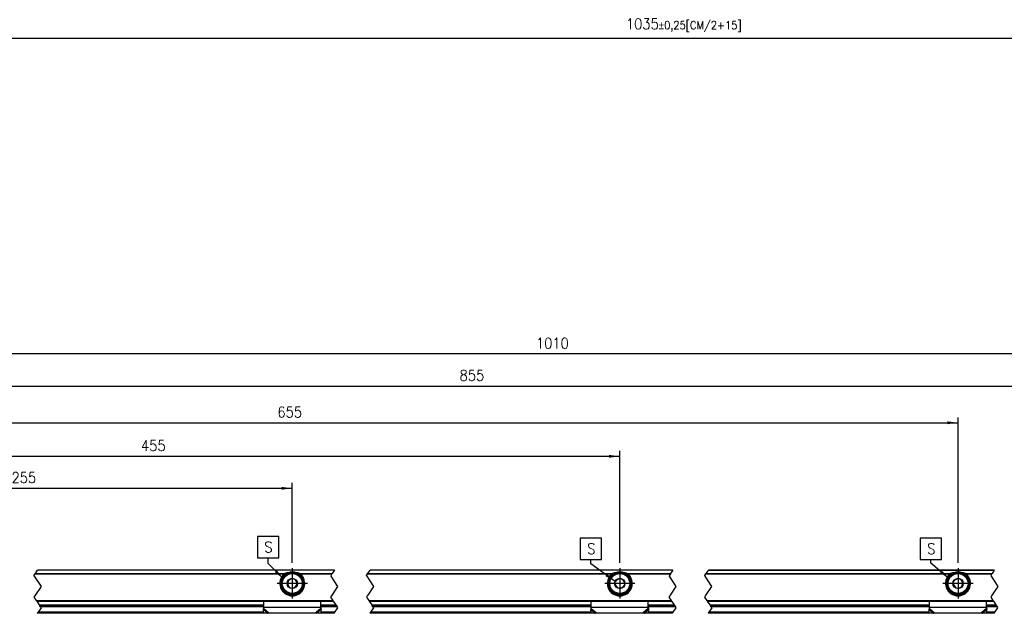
# Model space of a CAD drawing. Header units: millimetres. Extents: x -418 to 2750, y -1084 to 1393.
# Tile 21 of 74: x 75 to 259, y 218 to 329. Entities that reach past the tile are written whole.
import ezdxf

# ---------------------------------------------------------------- set-up
doc = ezdxf.new("R2010")
doc.units = ezdxf.units.MM
doc.linetypes.add('DOT_CENTER', pattern=[14, 12, -1, 0, -1])
doc.layers.add('1', color=7, linetype='Continuous')
doc.styles.add('CONVERTER_12', font='txt.shx', dxfattribs={"width": 0.9})
doc.dimstyles.new('ME10_DIM_36', dxfattribs={"dimtxt": 3, "dimasz": 3, "dimexe": 1.5, "dimexo": 1.5, "dimgap": 1.5, "dimtad": 1, "dimdsep": 46, "dimtxsty": 'CONVERTER_12', "dimsah": 1, "dimcen": 0.09, "dimclrd": 2, "dimclre": 2, "dimclrt": 2, "dimadec": 0, "dimazin": 0, "dimtol": 1, "dimtp": 0.25, "dimtm": 0.25, "dimtfac": 0.75, "dimtdec": 0, "dimtix": 1, "dimtmove": 0, "dimatfit": 3, "dimfxl": 1, "dimtolj": 1, "dimtzin": 0, "dimarcsym": 0})
doc.dimstyles.new('ME10_DIM_47', dxfattribs={"dimtxt": 3, "dimasz": 3, "dimexe": 1.5, "dimexo": 1.5, "dimgap": 1.5, "dimtad": 1, "dimdsep": 46, "dimtxsty": 'CONVERTER_12', "dimsah": 1, "dimcen": 0.09, "dimclrd": 2, "dimclre": 2, "dimclrt": 2, "dimadec": 0, "dimazin": 0, "dimtfac": 1, "dimtdec": 4, "dimtix": 1, "dimtmove": 0, "dimatfit": 3, "dimfxl": 1, "dimtolj": 1, "dimtzin": 0, "dimarcsym": 0})
doc.dimstyles.new('ME10_DIM_49', dxfattribs={"dimtxt": 3, "dimasz": 3, "dimexe": 1.5, "dimexo": 1.5, "dimgap": 1.5, "dimtad": 1, "dimdsep": 46, "dimtxsty": 'CONVERTER_12', "dimsah": 1, "dimcen": 0.09, "dimclrd": 2, "dimclre": 2, "dimclrt": 2, "dimadec": 0, "dimazin": 0, "dimtfac": 1, "dimtdec": 4, "dimtix": 1, "dimtmove": 0, "dimatfit": 3, "dimfxl": 1, "dimtolj": 1, "dimtzin": 0, "dimarcsym": 0})
doc.dimstyles.new('ME10_DIM_51', dxfattribs={"dimtxt": 3, "dimasz": 3, "dimexe": 1.5, "dimexo": 1.5, "dimgap": 1.5, "dimtad": 1, "dimdsep": 46, "dimtxsty": 'CONVERTER_12', "dimsah": 1, "dimcen": 0.09, "dimclrd": 2, "dimclre": 2, "dimclrt": 2, "dimadec": 0, "dimazin": 0, "dimtfac": 1, "dimtdec": 4, "dimtix": 1, "dimtmove": 0, "dimatfit": 3, "dimfxl": 1, "dimtolj": 1, "dimtzin": 0, "dimarcsym": 0})
doc.dimstyles.new('ME10_DIM_59', dxfattribs={"dimtxt": 3, "dimasz": 3, "dimexe": 1.5, "dimexo": 1.5, "dimgap": 1.5, "dimtad": 1, "dimdsep": 46, "dimtxsty": 'CONVERTER_12', "dimsah": 1, "dimcen": 0.09, "dimclrd": 2, "dimclre": 2, "dimclrt": 2, "dimadec": 0, "dimazin": 0, "dimtfac": 1, "dimtdec": 4, "dimtix": 1, "dimtmove": 0, "dimatfit": 3, "dimfxl": 1, "dimtolj": 1, "dimtzin": 0, "dimarcsym": 0})
doc.dimstyles.new('ME10_DIM_60', dxfattribs={"dimtxt": 3, "dimasz": 3, "dimexe": 1.5, "dimexo": 1.5, "dimgap": 1.5, "dimtad": 1, "dimdsep": 46, "dimtxsty": 'CONVERTER_12', "dimsah": 1, "dimcen": 0.09, "dimclrd": 2, "dimclre": 2, "dimclrt": 2, "dimadec": 0, "dimazin": 0, "dimtfac": 1, "dimtdec": 4, "dimtix": 1, "dimtmove": 0, "dimatfit": 3, "dimfxl": 1, "dimtolj": 1, "dimtzin": 0, "dimarcsym": 0})
doc.dimstyles.get("Standard").update_dxf_attribs({"dimtxt": 0.18, "dimasz": 0.18, "dimexe": 0.18, "dimexo": 0.0625, "dimgap": 0.09, "dimtad": 0, "dimtih": 1, "dimtoh": 1, "dimdec": 4, "dimzin": 0, "dimdsep": 46, "dimtxsty": 'Standard', "dimcen": 0.09, "dimadec": 0, "dimazin": 0, "dimtfac": 1, "dimtdec": 4, "dimtofl": 0, "dimtmove": 0, "dimatfit": 3, "dimfxl": 1, "dimtolj": 1, "dimtzin": 0, "dimarcsym": 0})

# ---------------------------------------------------------------- blocks, each defined once
blk = doc.blocks.new('*D100')
at = {"layer": '1', "color": 2, "linetype": 'Continuous'}
for p, q in [((41.41, 554.35), (41.41, 487)), ((524.41, 550.85), (524.41, 487)), ((41.41, 488.5), (524.41, 488.5))]:
    blk.add_line(p, q, dxfattribs=at)
at = {"layer": '1', "color": 2}
for points in [[(44.41, 488.9), (44.41, 488.11), (41.41, 488.5)], [(521.41, 488.11), (521.41, 488.9), (524.41, 488.5)]]:
    blk.add_solid(points, dxfattribs=at)
at = {"layer": '1', "color": 2, "insert": (282.11, 490.3), "char_height": 3, "attachment_point": 7, "rotation": 0.0001, "line_spacing_factor": 0.60024, "style": 'CONVERTER_12'}
blk.add_mtext('\\C2;\\C2;\\C2;1035\\C2;\\H2.25;{\\Fgdt;`}0,25\\C2;[CM/2+15]', dxfattribs=at)
blk = doc.blocks.new('SOPORTE_SV2__51', base_point=(-493.09, 326.93))
at = {"color": 2, "linetype": 'DOT_CENTER'}
for p, q in [((115.85, 337.5), (116.18, 337.99)), ((115.94, 337.37), (115.85, 337.5)), ((116.27, 338.13), (116.18, 337.99)), ((116.27, 338.13), (116.86, 339.01)), ((116.9, 339.07), (116.86, 339.01)), ((199.56, 337.99), (199.24, 337.5)), ((199.24, 337.5), (199.32, 337.37)), ((199.56, 337.99), (199.66, 338.13)), ((200.25, 339.01), (199.66, 338.13)), ((200.25, 339.01), (200.28, 339.07)), ((209.24, 337.5), (209.28, 337.57)), ((209.32, 337.37), (209.24, 337.5)), ((209.28, 337.57), (209.56, 337.99)), ((209.66, 338.13), (209.56, 337.99)), ((209.66, 338.13), (210.25, 339.01)), ((210.28, 339.07), (210.25, 339.01)), ((294.6, 337.99), (294.27, 337.5)), ((294.27, 337.5), (294.36, 337.37)), ((294.6, 337.99), (294.69, 338.13)), ((295.28, 339.01), (294.69, 338.13)), ((295.28, 339.01), (295.32, 339.07)), ((304.27, 337.5), (304.32, 337.57)), ((304.36, 337.37), (304.27, 337.5)), ((304.32, 337.57), (304.6, 337.99)), ((304.69, 338.13), (304.6, 337.99)), ((304.69, 338.13), (305.19, 338.87)), ((305.28, 339.01), (305.19, 338.87)), ((305.32, 339.07), (305.28, 339.01)), ((384.9, 337.99), (384.58, 337.5)), ((384.58, 337.5), (384.67, 337.37)), ((384.9, 337.99), (385, 338.13)), ((385.49, 338.87), (385, 338.13)), ((385.49, 338.87), (385.59, 339.01)), ((385.59, 339.01), (385.63, 339.07)), ((115.94, 337.37), (117.85, 334.5)), ((201.24, 334.5), (199.32, 337.37)), ((209.32, 337.37), (211.24, 334.5)), ((296.27, 334.5), (294.36, 337.37)), ((306.27, 334.5), (304.36, 337.37)), ((384.67, 337.37), (386.58, 334.5)), ((117.85, 334.5), (116.1, 331.87)), ((199.48, 331.87), (201.24, 334.5)), ((209.62, 332.07), (209.48, 331.87)), ((211.24, 334.5), (209.62, 332.07)), ((294.52, 331.87), (294.65, 332.07)), ((294.65, 332.07), (296.27, 334.5)), ((304.52, 331.87), (306.27, 334.5)), ((386.58, 334.5), (384.83, 331.87)), ((116.1, 331.87), (115.85, 331.5)), ((115.85, 331.5), (116.5, 330.52)), ((116.5, 330.52), (116.64, 330.32)), ((116.64, 330.32), (117.34, 329.27)), ((117.34, 329.27), (117.47, 329.07)), ((199.24, 331.5), (199.48, 331.87)), ((199.89, 330.52), (199.24, 331.5)), ((200.02, 330.32), (199.89, 330.52)), ((200.72, 329.27), (200.02, 330.32)), ((200.86, 329.07), (200.72, 329.27)), ((209.48, 331.87), (209.24, 331.5)), ((209.24, 331.5), (209.89, 330.52)), ((209.89, 330.52), (210.02, 330.32)), ((210.02, 330.32), (210.72, 329.27)), ((210.72, 329.27), (210.86, 329.07)), ((294.27, 331.5), (294.52, 331.87)), ((294.93, 330.52), (294.27, 331.5)), ((295.06, 330.32), (294.93, 330.52)), ((295.76, 329.27), (295.06, 330.32)), ((295.89, 329.07), (295.76, 329.27)), ((304.27, 331.5), (304.52, 331.87)), ((304.93, 330.52), (304.27, 331.5)), ((305.06, 330.32), (304.93, 330.52)), ((305.76, 329.27), (305.06, 330.32)), ((305.76, 329.27), (305.89, 329.07)), ((384.83, 331.87), (384.58, 331.5)), ((384.58, 331.5), (385.23, 330.52)), ((385.23, 330.52), (385.36, 330.32)), ((385.36, 330.32), (386.07, 329.27)), ((386.2, 329.07), (386.07, 329.27)), ((117, 327.22), (116.8, 326.93)), ((117.85, 328.5), (117, 327.22)), ((117.66, 328.78), (117.47, 329.07)), ((117.66, 328.78), (117.85, 328.5)), ((200.19, 326.93), (200.38, 327.22)), ((200.38, 327.22), (201.24, 328.5)), ((200.86, 329.07), (201.05, 328.78)), ((201.24, 328.5), (201.05, 328.78)), ((210.38, 327.22), (210.19, 326.93)), ((211.24, 328.5), (210.38, 327.22)), ((211.05, 328.78), (210.86, 329.07)), ((211.05, 328.78), (211.24, 328.5)), ((295.23, 326.93), (295.42, 327.22)), ((295.42, 327.22), (296.27, 328.5)), ((295.89, 329.07), (296.09, 328.78)), ((296.27, 328.5), (296.09, 328.78)), ((305.42, 327.22), (305.23, 326.93)), ((306.27, 328.5), (305.42, 327.22)), ((306.09, 328.78), (305.89, 329.07)), ((306.09, 328.78), (306.27, 328.5)), ((385.53, 326.93), (385.72, 327.22)), ((385.72, 327.22), (386.58, 328.5)), ((386.2, 329.07), (386.39, 328.78)), ((386.58, 328.5), (386.39, 328.78))]:
    blk.add_line(p, q, dxfattribs=at)
at = {"color": 3, "linetype": 'Continuous'}
for p, q in [((116.18, 337.99), (186.15, 337.99)), ((116.27, 338.13), (186.43, 338.13)), ((200.25, 339.01), (116.86, 339.01)), ((190.4, 338.13), (199.66, 338.13)), ((190.68, 337.99), (199.56, 337.99)), ((209.56, 337.99), (278.15, 337.99)), ((209.66, 338.13), (278.43, 338.13)), ((295.28, 339.01), (210.25, 339.01)), ((282.4, 338.13), (294.69, 338.13)), ((282.68, 337.99), (294.6, 337.99)), ((304.6, 337.99), (373.15, 337.99)), ((304.69, 338.13), (373.43, 338.13)), ((385.59, 339.01), (305.28, 339.01)), ((377.4, 338.13), (385, 338.13)), ((377.68, 337.99), (384.9, 337.99)), ((188.05, 332.09), (188.78, 332.09)), ((280.05, 332.09), (280.78, 332.09)), ((375.05, 332.09), (375.78, 332.09)), ((116.5, 330.52), (199.89, 330.52)), ((117.34, 329.27), (180.41, 329.27)), ((196.41, 329.27), (200.72, 329.27)), ((209.89, 330.52), (294.93, 330.52)), ((210.72, 329.27), (272.41, 329.27)), ((288.41, 329.27), (295.76, 329.27)), ((304.93, 330.52), (385.23, 330.52)), ((305.76, 329.27), (367.41, 329.27)), ((383.41, 329.27), (386.07, 329.27)), ((180.33, 327.22), (117, 327.22)), ((180.41, 328.78), (117.66, 328.78)), ((180.31, 328.03), (181.5, 327.01)), ((196.41, 328.58), (180.41, 328.58)), ((180.41, 328.29), (181.83, 327.08)), ((196.41, 328.29), (195, 327.08)), ((196.52, 328.03), (195.33, 327.01)), ((201.05, 328.78), (196.41, 328.78)), ((200.38, 327.22), (196.5, 327.22)), ((272.33, 327.22), (210.38, 327.22)), ((272.41, 328.78), (211.05, 328.78)), ((272.31, 328.03), (273.5, 327.01)), ((288.41, 328.58), (272.41, 328.58)), ((272.41, 328.29), (273.83, 327.08)), ((288.41, 328.29), (287, 327.08)), ((288.52, 328.03), (287.33, 327.01)), ((296.09, 328.78), (288.41, 328.78)), ((295.42, 327.22), (288.5, 327.22)), ((367.33, 327.22), (305.42, 327.22)), ((367.41, 328.78), (306.09, 328.78)), ((367.31, 328.03), (368.5, 327.01)), ((383.41, 328.58), (367.41, 328.58)), ((367.41, 328.29), (368.83, 327.08)), ((383.41, 328.29), (382, 327.08)), ((383.52, 328.03), (382.33, 327.01)), ((386.39, 328.78), (383.41, 328.78)), ((385.72, 327.22), (383.5, 327.22))]:
    blk.add_line(p, q, dxfattribs=at)
at = {"color": 7, "linetype": 'Continuous'}
for p, q in [((200.28, 339.07), (116.9, 339.07)), ((186.43, 337.57), (186.07, 337.57)), ((190.76, 337.57), (190.4, 337.57)), ((295.32, 339.07), (210.28, 339.07)), ((278.43, 337.57), (278.07, 337.57)), ((282.76, 337.57), (282.4, 337.57)), ((305.32, 339.07), (385.63, 339.07)), ((373.43, 337.57), (373.07, 337.57)), ((377.76, 337.57), (377.4, 337.57)), ((187.08, 335.88), (187.37, 336.1)), ((187.13, 335.52), (187.08, 335.88)), ((187.27, 334.45), (187.22, 334.81)), ((187.94, 336.53), (188.23, 336.75)), ((188.23, 336.75), (188.57, 336.61)), ((189.23, 336.33), (189.56, 336.19)), ((189.75, 334.76), (189.46, 334.54)), ((189.56, 336.19), (189.61, 335.83)), ((189.7, 335.12), (189.75, 334.76)), ((279.08, 335.88), (279.37, 336.1)), ((279.13, 335.52), (279.08, 335.88)), ((279.27, 334.45), (279.22, 334.81)), ((279.94, 336.53), (280.23, 336.75)), ((280.23, 336.75), (280.57, 336.61)), ((281.23, 336.33), (281.56, 336.19)), ((281.75, 334.76), (281.46, 334.54)), ((281.56, 336.19), (281.61, 335.83)), ((281.7, 335.12), (281.75, 334.76)), ((374.08, 335.88), (374.37, 336.1)), ((374.13, 335.52), (374.08, 335.88)), ((374.27, 334.45), (374.22, 334.81)), ((374.94, 336.53), (375.23, 336.75)), ((375.23, 336.75), (375.57, 336.61)), ((376.23, 336.33), (376.56, 336.19)), ((376.75, 334.76), (376.46, 334.54)), ((376.56, 336.19), (376.61, 335.83)), ((376.7, 335.12), (376.75, 334.76)), ((187.6, 334.31), (187.27, 334.45)), ((188.6, 333.89), (188.26, 334.03)), ((188.89, 334.11), (188.6, 333.89)), ((279.6, 334.31), (279.27, 334.45)), ((280.6, 333.89), (280.26, 334.03)), ((280.89, 334.11), (280.6, 333.89)), ((374.6, 334.31), (374.27, 334.45)), ((375.6, 333.89), (375.26, 334.03)), ((375.89, 334.11), (375.6, 333.89)), ((116.64, 330.32), (200.02, 330.32)), ((180.41, 328.6), (180.41, 330.32)), ((196.41, 328.6), (196.41, 330.32)), ((210.02, 330.32), (295.06, 330.32)), ((272.41, 328.6), (272.41, 330.32)), ((288.41, 328.6), (288.41, 330.32)), ((305.06, 330.32), (385.36, 330.32)), ((367.41, 328.6), (367.41, 330.32)), ((383.41, 328.6), (383.41, 330.32)), ((200.19, 326.93), (116.8, 326.93)), ((180.41, 329.07), (117.47, 329.07)), ((180.31, 328.03), (180.35, 328.2)), ((180.33, 327.14), (180.31, 328.03)), ((180.33, 327.14), (181.5, 327.01)), ((180.41, 328.58), (180.41, 328.6)), ((180.41, 328.29), (180.41, 328.58)), ((181.83, 327.08), (195, 327.08)), ((195.33, 327.01), (196.5, 327.14)), ((200.86, 329.07), (196.41, 329.07)), ((196.41, 328.58), (196.41, 328.6)), ((196.41, 328.29), (196.41, 328.58)), ((196.48, 328.2), (196.52, 328.03)), ((196.5, 327.14), (196.52, 328.03)), ((295.23, 326.93), (210.19, 326.93)), ((272.41, 329.07), (210.86, 329.07)), ((272.31, 328.03), (272.35, 328.2)), ((272.33, 327.14), (272.31, 328.03)), ((272.33, 327.14), (273.5, 327.01)), ((272.41, 328.58), (272.41, 328.6)), ((272.41, 328.29), (272.41, 328.58)), ((273.83, 327.08), (287, 327.08)), ((287.33, 327.01), (288.5, 327.14)), ((295.89, 329.07), (288.41, 329.07)), ((288.41, 328.58), (288.41, 328.6)), ((288.41, 328.29), (288.41, 328.58)), ((288.48, 328.2), (288.52, 328.03)), ((288.5, 327.14), (288.52, 328.03)), ((385.53, 326.93), (305.23, 326.93)), ((305.89, 329.07), (367.41, 329.07)), ((367.31, 328.03), (367.35, 328.2)), ((367.33, 327.14), (367.31, 328.03)), ((367.33, 327.14), (368.5, 327.01)), ((367.41, 328.58), (367.41, 328.6)), ((367.41, 328.29), (367.41, 328.58)), ((368.83, 327.08), (382, 327.08)), ((382.33, 327.01), (383.5, 327.14)), ((383.41, 329.07), (386.2, 329.07)), ((383.41, 328.58), (383.41, 328.6)), ((383.41, 328.29), (383.41, 328.58)), ((383.48, 328.2), (383.52, 328.03)), ((383.5, 327.14), (383.52, 328.03))]:
    blk.add_line(p, q, dxfattribs=at)
for centre, radius in [((188.41, 335.32), 3), ((280.41, 335.32), 3), ((375.41, 335.32), 3), ((188.41, 335.32), 1.45), ((188.41, 335.32), 0.05), ((280.41, 335.32), 1.45), ((280.41, 335.32), 0.05), ((375.41, 335.32), 1.45), ((375.41, 335.32), 0.05)]:
    blk.add_circle(centre, radius, dxfattribs=at)
at = {"color": 3, "linetype": 'Continuous'}
for centre in [(188.41, 335.32), (280.41, 335.32), (375.41, 335.32)]:
    blk.add_circle(centre, 2.8, dxfattribs=at)
at = {"color": 7, "linetype": 'Continuous'}
for centre, radius, start, end in [((188.41, 335.32), 3.5, 130.3552, 49.6448), ((188.41, 335.32), 3.25, 112.6199, 67.3801), ((188.41, 335.32), 3.25, 67.3801, 112.6199), ((280.41, 335.32), 3.5, 130.3552, 49.6448), ((280.41, 335.32), 3.25, 112.6199, 67.3801), ((280.41, 335.32), 3.25, 67.3801, 112.6199), ((375.41, 335.32), 3.5, 130.3552, 49.6448), ((375.41, 335.32), 3.25, 112.6199, 67.3801), ((375.41, 335.32), 3.25, 67.3801, 112.6199), ((188.41, 335.32), 1.3, 171.2763, 203.161), ((188.41, 335.32), 1.3, 143.161, 171.2763), ((188.41, 335.32), 1.3, 203.161, 231.2763), ((188.41, 335.32), 1.3, 111.2763, 143.161), ((188.41, 335.32), 1.3, 83.161, 111.2763), ((188.41, 335.32), 1.3, 51.2763, 83.161), ((188.41, 335.32), 1.3, 23.161, 51.2763), ((188.41, 335.32), 1.3, 323.161, 351.2763), ((188.41, 335.32), 1.3, 351.2763, 23.161), ((280.41, 335.32), 1.3, 171.2763, 203.161), ((280.41, 335.32), 1.3, 203.161, 231.2763), ((280.41, 335.32), 1.3, 111.2763, 143.161), ((280.41, 335.32), 1.3, 51.2763, 83.161), ((280.41, 335.32), 1.3, 23.161, 51.2763), ((280.41, 335.32), 1.3, 351.2763, 23.161), ((375.41, 335.32), 1.3, 171.2763, 203.161), ((375.41, 335.32), 1.3, 203.161, 231.2763), ((375.41, 335.32), 1.3, 111.2763, 143.161), ((375.41, 335.32), 1.3, 83.161, 111.2763), ((375.41, 335.32), 1.3, 51.2763, 83.161), ((375.41, 335.32), 1.3, 23.161, 51.2763), ((375.41, 335.32), 1.3, 323.161, 351.2763), ((375.41, 335.32), 1.3, 351.2763, 23.161), ((188.41, 335.32), 1.3, 231.2763, 263.161), ((188.41, 335.32), 1.3, 291.2763, 323.161), ((280.41, 335.32), 1.3, 231.2763, 263.161), ((280.41, 335.32), 1.3, 291.2763, 323.161), ((375.41, 335.32), 1.3, 231.2763, 263.161), ((375.41, 335.32), 1.3, 291.2763, 323.161)]:
    blk.add_arc(centre, radius, start, end, dxfattribs=at)
for points, knots in [([(186.43, 338.13), (186.4, 338.12), (186.36, 338.11), (186.29, 338.08), (186.25, 338.05), (186.21, 338.03), (186.18, 338.01), (186.16, 338), (186.15, 337.99)], [0, 0, 0, 0, 0.0689839, 0.1547784, 0.1981732, 0.233649, 0.2787827, 0.3133299, 0.3133299, 0.3133299, 0.3133299]), ([(187.17, 338.32), (187.1, 338.31), (186.98, 338.28), (186.79, 338.24), (186.61, 338.19), (186.49, 338.15), (186.43, 338.13)], [0, 0, 0, 0, 0.1913805, 0.384016, 0.5730717, 0.7635471, 0.7635471, 0.7635471, 0.7635471]), ([(190.4, 338.13), (190.34, 338.15), (190.22, 338.19), (190.04, 338.24), (189.85, 338.28), (189.73, 338.31), (189.66, 338.32)], [0, 0, 0, 0, 0.1901218, 0.3787731, 0.5718219, 0.763547, 0.763547, 0.763547, 0.763547]), ([(190.68, 337.99), (190.67, 338), (190.65, 338.01), (190.62, 338.03), (190.58, 338.05), (190.54, 338.08), (190.48, 338.1), (190.43, 338.12), (190.4, 338.13)], [0, 0, 0, 0, 0.0423093, 0.0796464, 0.1151218, 0.1585165, 0.2234842, 0.3133304, 0.3133304, 0.3133304, 0.3133304]), ([(278.43, 338.13), (278.4, 338.12), (278.36, 338.11), (278.28, 338.07), (278.21, 338.03), (278.17, 338), (278.15, 337.99)], [0, 0, 0, 0, 0.0689839, 0.1547784, 0.2398546, 0.3132544, 0.3132544, 0.3132544, 0.3132544]), ([(279.17, 338.32), (279.1, 338.31), (278.98, 338.28), (278.79, 338.24), (278.61, 338.19), (278.49, 338.15), (278.43, 338.13)], [0, 0, 0, 0, 0.1915731, 0.384016, 0.5729885, 0.7635471, 0.7635471, 0.7635471, 0.7635471]), ([(282.4, 338.13), (282.34, 338.15), (282.22, 338.19), (282.04, 338.24), (281.85, 338.28), (281.73, 338.31), (281.67, 338.32)], [0, 0, 0, 0, 0.190333, 0.3787731, 0.5718219, 0.763547, 0.763547, 0.763547, 0.763547]), ([(282.68, 337.99), (282.66, 338), (282.62, 338.03), (282.55, 338.07), (282.47, 338.11), (282.43, 338.12), (282.4, 338.13)], [0, 0, 0, 0, 0.0733847, 0.1584419, 0.2442581, 0.3132544, 0.3132544, 0.3132544, 0.3132544]), ([(373.43, 338.13), (373.4, 338.12), (373.36, 338.11), (373.3, 338.08), (373.25, 338.05), (373.21, 338.03), (373.18, 338.01), (373.16, 338), (373.15, 337.99)], [0, 0, 0, 0, 0.0689839, 0.1547784, 0.1953403, 0.2336491, 0.2752933, 0.3133301, 0.3133301, 0.3133301, 0.3133301]), ([(374.17, 338.32), (374.1, 338.31), (373.98, 338.28), (373.79, 338.24), (373.61, 338.19), (373.49, 338.15), (373.43, 338.13)], [0, 0, 0, 0, 0.1915718, 0.384016, 0.5730129, 0.7635471, 0.7635471, 0.7635471, 0.7635471]), ([(377.4, 338.13), (377.34, 338.15), (377.22, 338.19), (377.04, 338.24), (376.85, 338.28), (376.73, 338.31), (376.66, 338.32)], [0, 0, 0, 0, 0.1903331, 0.3787731, 0.5717274, 0.763547, 0.763547, 0.763547, 0.763547]), ([(377.68, 337.99), (377.66, 338), (377.62, 338.03), (377.55, 338.07), (377.48, 338.1), (377.43, 338.12), (377.4, 338.13)], [0, 0, 0, 0, 0.0733847, 0.1584419, 0.2234097, 0.3132558, 0.3132558, 0.3132558, 0.3132558]), ([(180.31, 328.03), (180.32, 328.05), (180.33, 328.09), (180.36, 328.16), (180.39, 328.22), (180.41, 328.27), (180.41, 328.29)], [0, 0, 0, 0, 0.0660342, 0.1356749, 0.2077706, 0.2833141, 0.2833141, 0.2833141, 0.2833141]), ([(180.35, 328.2), (180.36, 328.24), (180.38, 328.3), (180.4, 328.41), (180.41, 328.5), (180.41, 328.57), (180.41, 328.6)], [0, 0, 0, 0, 0.1157036, 0.21058, 0.3123664, 0.4089231, 0.4089231, 0.4089231, 0.4089231]), ([(181.5, 327.01), (181.52, 327.01), (181.58, 327.02), (181.66, 327.04), (181.75, 327.06), (181.8, 327.07), (181.83, 327.08)], [0, 0, 0, 0, 0.0797881, 0.1670936, 0.252779, 0.3386073, 0.3386073, 0.3386073, 0.3386073]), ([(195, 327.08), (195.03, 327.07), (195.08, 327.06), (195.17, 327.04), (195.25, 327.02), (195.31, 327.01), (195.33, 327.01)], [0, 0, 0, 0, 0.0894086, 0.1715137, 0.2588192, 0.3386073, 0.3386073, 0.3386073, 0.3386073]), ([(196.41, 328.6), (196.42, 328.57), (196.42, 328.5), (196.43, 328.4), (196.45, 328.3), (196.47, 328.23), (196.48, 328.2)], [0, 0, 0, 0, 0.0965567, 0.1983431, 0.3081199, 0.4089226, 0.4089226, 0.4089226, 0.4089226]), ([(196.52, 328.03), (196.51, 328.05), (196.5, 328.09), (196.47, 328.16), (196.44, 328.22), (196.42, 328.27), (196.41, 328.29)], [0, 0, 0, 0, 0.0660342, 0.1356749, 0.2077706, 0.2833141, 0.2833141, 0.2833141, 0.2833141]), ([(272.31, 328.03), (272.32, 328.05), (272.33, 328.09), (272.36, 328.16), (272.39, 328.22), (272.41, 328.27), (272.41, 328.29)], [0, 0, 0, 0, 0.0660342, 0.1356749, 0.2077706, 0.2833141, 0.2833141, 0.2833141, 0.2833141]), ([(272.35, 328.2), (272.36, 328.23), (272.38, 328.3), (272.4, 328.4), (272.41, 328.5), (272.41, 328.57), (272.41, 328.6)], [0, 0, 0, 0, 0.1071939, 0.2105801, 0.3123665, 0.4089232, 0.4089232, 0.4089232, 0.4089232]), ([(273.5, 327.01), (273.53, 327.01), (273.58, 327.02), (273.66, 327.04), (273.75, 327.06), (273.8, 327.07), (273.83, 327.08)], [0, 0, 0, 0, 0.083534, 0.1670936, 0.2491987, 0.3386073, 0.3386073, 0.3386073, 0.3386073]), ([(287, 327.08), (287.03, 327.07), (287.08, 327.06), (287.17, 327.04), (287.25, 327.02), (287.31, 327.01), (287.33, 327.01)], [0, 0, 0, 0, 0.0858283, 0.1715137, 0.2588192, 0.3386073, 0.3386073, 0.3386073, 0.3386073]), ([(288.41, 328.6), (288.42, 328.57), (288.42, 328.5), (288.43, 328.4), (288.45, 328.3), (288.47, 328.23), (288.48, 328.2)], [0, 0, 0, 0, 0.1026304, 0.198342, 0.3081187, 0.4089214, 0.4089214, 0.4089214, 0.4089214]), ([(288.52, 328.03), (288.51, 328.05), (288.5, 328.09), (288.47, 328.16), (288.44, 328.22), (288.42, 328.27), (288.41, 328.29)], [0, 0, 0, 0, 0.0660342, 0.1356749, 0.2077706, 0.2833141, 0.2833141, 0.2833141, 0.2833141]), ([(367.31, 328.03), (367.32, 328.05), (367.33, 328.09), (367.36, 328.16), (367.39, 328.22), (367.41, 328.27), (367.41, 328.29)], [0, 0, 0, 0, 0.0660342, 0.1356749, 0.2077706, 0.2833141, 0.2833141, 0.2833141, 0.2833141]), ([(367.35, 328.2), (367.36, 328.23), (367.38, 328.3), (367.4, 328.4), (367.41, 328.51), (367.41, 328.57), (367.41, 328.6)], [0, 0, 0, 0, 0.1008027, 0.2105795, 0.3198852, 0.4089225, 0.4089225, 0.4089225, 0.4089225]), ([(368.5, 327.01), (368.53, 327.01), (368.58, 327.02), (368.66, 327.04), (368.75, 327.06), (368.8, 327.07), (368.83, 327.08)], [0, 0, 0, 0, 0.083534, 0.1670936, 0.2491987, 0.3386073, 0.3386073, 0.3386073, 0.3386073]), ([(382, 327.08), (382.03, 327.07), (382.08, 327.06), (382.17, 327.04), (382.25, 327.02), (382.3, 327.01), (382.33, 327.01)], [0, 0, 0, 0, 0.0858283, 0.1715137, 0.2550732, 0.3386073, 0.3386073, 0.3386073, 0.3386073]), ([(383.41, 328.6), (383.42, 328.57), (383.42, 328.5), (383.43, 328.41), (383.45, 328.3), (383.47, 328.24), (383.48, 328.2)], [0, 0, 0, 0, 0.1026304, 0.1983419, 0.2932183, 0.4089219, 0.4089219, 0.4089219, 0.4089219]), ([(383.52, 328.03), (383.51, 328.05), (383.5, 328.09), (383.47, 328.16), (383.44, 328.22), (383.42, 328.27), (383.41, 328.29)], [0, 0, 0, 0, 0.0660342, 0.1356749, 0.2077706, 0.2833141, 0.2833141, 0.2833141, 0.2833141])]:
    blk.add_open_spline(points, degree=3, knots=knots, dxfattribs=at)
at = {"layer": '1', "color": 2, "linetype": 'DOT_CENTER'}
for p, q in [((188.41, 339.32), (188.41, 331.32)), ((188.41, 339.57), (188.41, 331.07)), ((280.41, 339.57), (280.41, 331.07)), ((375.41, 339.57), (375.41, 331.07)), ((192.67, 335.32), (184.17, 335.32)), ((192.41, 335.32), (184.41, 335.32)), ((284.67, 335.32), (276.17, 335.32)), ((379.67, 335.32), (371.17, 335.32))]:
    blk.add_line(p, q, dxfattribs=at)
blk = doc.blocks.new('*D111')
at = {"layer": '1', "color": 2, "linetype": 'Continuous'}
for p, q in [((41.42, 339.47), (41.42, 401.31)), ((499.42, 341.07), (499.42, 401.31)), ((499.42, 399.81), (41.42, 399.81))]:
    blk.add_line(p, q, dxfattribs=at)
at = {"layer": '1', "color": 2}
for points in [[(44.42, 400.2), (44.42, 399.41), (41.42, 399.81)], [(496.42, 399.41), (496.42, 400.2), (499.42, 399.81)]]:
    blk.add_solid(points, dxfattribs=at)
at = {"layer": '1', "color": 2, "insert": (256.84, 401.31), "char_height": 3, "attachment_point": 7, "rotation": 0.0001, "line_spacing_factor": 0.60024, "style": 'CONVERTER_12'}
blk.add_mtext('1010', dxfattribs=at)
blk = doc.blocks.new('*D113')
at = {"layer": '1', "color": 2, "linetype": 'Continuous'}
for p, q in [((41.42, 339.47), (41.42, 392.27)), ((41.42, 390.77), (465.41, 390.77)), ((465.41, 341.07), (465.41, 392.27))]:
    blk.add_line(p, q, dxfattribs=at)
at = {"layer": '1', "color": 2}
for points in [[(44.42, 391.16), (44.42, 390.37), (41.42, 390.77)], [(462.41, 390.37), (462.41, 391.16), (465.41, 390.77)]]:
    blk.add_solid(points, dxfattribs=at)
at = {"layer": '1', "color": 2, "insert": (235.4, 392.27), "char_height": 3, "attachment_point": 7, "rotation": 0.0001, "line_spacing_factor": 0.60024, "style": 'CONVERTER_12'}
blk.add_mtext('855', dxfattribs=at)
blk = doc.blocks.new('*D115')
at = {"layer": '1', "color": 2, "linetype": 'Continuous'}
for p, q in [((41.42, 339.47), (41.42, 381.97)), ((375.42, 341.07), (375.42, 381.97)), ((41.42, 380.47), (375.42, 380.47))]:
    blk.add_line(p, q, dxfattribs=at)
at = {"layer": '1', "color": 2}
for points in [[(44.42, 380.86), (44.42, 380.07), (41.42, 380.47)], [(372.42, 380.07), (372.42, 380.86), (375.42, 380.47)]]:
    blk.add_solid(points, dxfattribs=at)
at = {"layer": '1', "color": 2, "insert": (184.23, 381.97), "char_height": 3, "attachment_point": 7, "rotation": 0.0001, "line_spacing_factor": 0.60024, "style": 'CONVERTER_12'}
blk.add_mtext('655', dxfattribs=at)
blk = doc.blocks.new('*D123')
at = {"layer": '1', "color": 2, "linetype": 'Continuous'}
for p, q in [((41.42, 339.47), (41.42, 372.55)), ((41.42, 371.05), (280.42, 371.05)), ((280.42, 341.07), (280.42, 372.55))]:
    blk.add_line(p, q, dxfattribs=at)
at = {"layer": '1', "color": 2}
for points in [[(44.42, 371.44), (44.42, 370.65), (41.42, 371.05)], [(277.42, 370.65), (277.42, 371.44), (280.42, 371.05)]]:
    blk.add_solid(points, dxfattribs=at)
at = {"layer": '1', "color": 2, "insert": (145.91, 372.55), "char_height": 3, "attachment_point": 7, "rotation": 0.0001, "line_spacing_factor": 0.60024, "style": 'CONVERTER_12'}
blk.add_mtext('455', dxfattribs=at)
blk = doc.blocks.new('*D124')
at = {"layer": '1', "color": 2, "linetype": 'Continuous'}
for p, q in [((41.42, 339.47), (41.42, 363.56)), ((188.42, 341.07), (188.42, 363.56)), ((41.42, 362.06), (188.42, 362.06))]:
    blk.add_line(p, q, dxfattribs=at)
at = {"layer": '1', "color": 2}
for points in [[(44.42, 362.45), (44.42, 361.66), (41.42, 362.06)], [(185.42, 361.66), (185.42, 362.45), (188.42, 362.06)]]:
    blk.add_solid(points, dxfattribs=at)
at = {"layer": '1', "color": 2, "insert": (109.55, 363.56), "char_height": 3, "attachment_point": 7, "rotation": 0.0001, "line_spacing_factor": 0.60024, "style": 'CONVERTER_12'}
blk.add_mtext('255', dxfattribs=at)
blk = doc.blocks.new('Front3', base_point=(-405.585, 563.4))
at = {"layer": '1'}
dim = blk.add_linear_dim(base=(41.415, 488.504), p1=(524.415, 552.35), p2=(41.415, 555.85), text='<>[CM/2+15]', dimstyle='ME10_DIM_36', override={"dimpost": '<>[CM/2+15]'}, dxfattribs=at)
dim.commit()
dim.dimension.update_dxf_attribs({"geometry": '*D100', "text_midpoint": (301.738, 491.804), "text_rotation": 0.00014})
blk = doc.blocks.new('Top1', base_point=(-405.585, 333))
at = {"layer": '1', "color": 2}
for points in [[(178.616, 348.525), (178.616, 342.525), (184.616, 342.525), (184.616, 348.525)], [(269.294, 348.064), (269.294, 342.064), (275.294, 342.064), (275.294, 348.064)], [(364.801, 348.064), (364.801, 342.064), (370.801, 342.064), (370.801, 348.064)]]:
    blk.add_lwpolyline(points, close=True, dxfattribs=at)
for points in [[(183.534, 338.454), (184.097, 339.009), (185.922, 336.595)], [(276.431, 337.334), (276.898, 337.971), (279.084, 335.88)], [(370.417, 338.305), (370.931, 338.905), (372.953, 336.654)]]:
    blk.add_solid(points, dxfattribs=at)
blk.add_blockref('SOPORTE_SV2__51', (-493.085, 326.929))
at = {"layer": '1', "color": 2, "style": 'CONVERTER_12', "width": 0.9}
for p in [(180.566, 344.025), (271.244, 343.564), (366.751, 343.564)]:
    blk.add_text('S', height=3, dxfattribs=at).set_placement(p)
at = {"layer": '1'}
for base, p1, p2, dimstyle, picture, middle in [((499.415, 399.81), (41.415, 337.971), (499.415, 339.571), 'ME10_DIM_47', '*D111', (260.891, 402.81)), ((41.415, 390.769), (465.415, 339.571), (41.415, 337.971), 'ME10_DIM_49', '*D113', (239.001, 393.769)), ((41.415, 380.469), (375.415, 339.571), (41.415, 337.971), 'ME10_DIM_51', '*D115', (187.826, 383.469)), ((41.415, 371.047), (280.415, 339.571), (41.415, 337.971), 'ME10_DIM_59', '*D123', (149.512, 374.047)), ((41.415, 362.056), (188.415, 339.571), (41.415, 337.971), 'ME10_DIM_60', '*D124', (113.154, 365.056))]:
    dim = blk.add_linear_dim(base=base, p1=p1, p2=p2, dimstyle=dimstyle, dxfattribs=at)
    dim.commit()
    dim.dimension.update_dxf_attribs({"geometry": picture, "text_midpoint": middle, "text_rotation": 0.00014})
at = {"layer": '1', "color": 2, "linetype": 'Continuous', "has_arrowhead": 0}
for points in [[(185.922, 336.595), (181.616, 340.963), (181.616, 342.525)], [(279.084, 335.88), (272.294, 340.856), (272.294, 342.064)], [(372.953, 336.654), (367.801, 341.064), (367.801, 342.064)]]:
    blk.add_leader(points, dimstyle='Standard', dxfattribs=at)

msp = doc.modelspace()

# ---------------------------------------------------------------- block references
at = {"xscale": 0.66666666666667, "yscale": 0.66666666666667, "zscale": 0.66666666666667}
for name, p in [('Front3', (-270.39, 375.6)), ('Top1', (-270.39, 222))]:
    msp.add_blockref(name, p, dxfattribs=at)

doc.saveas('drawing.dxf')
